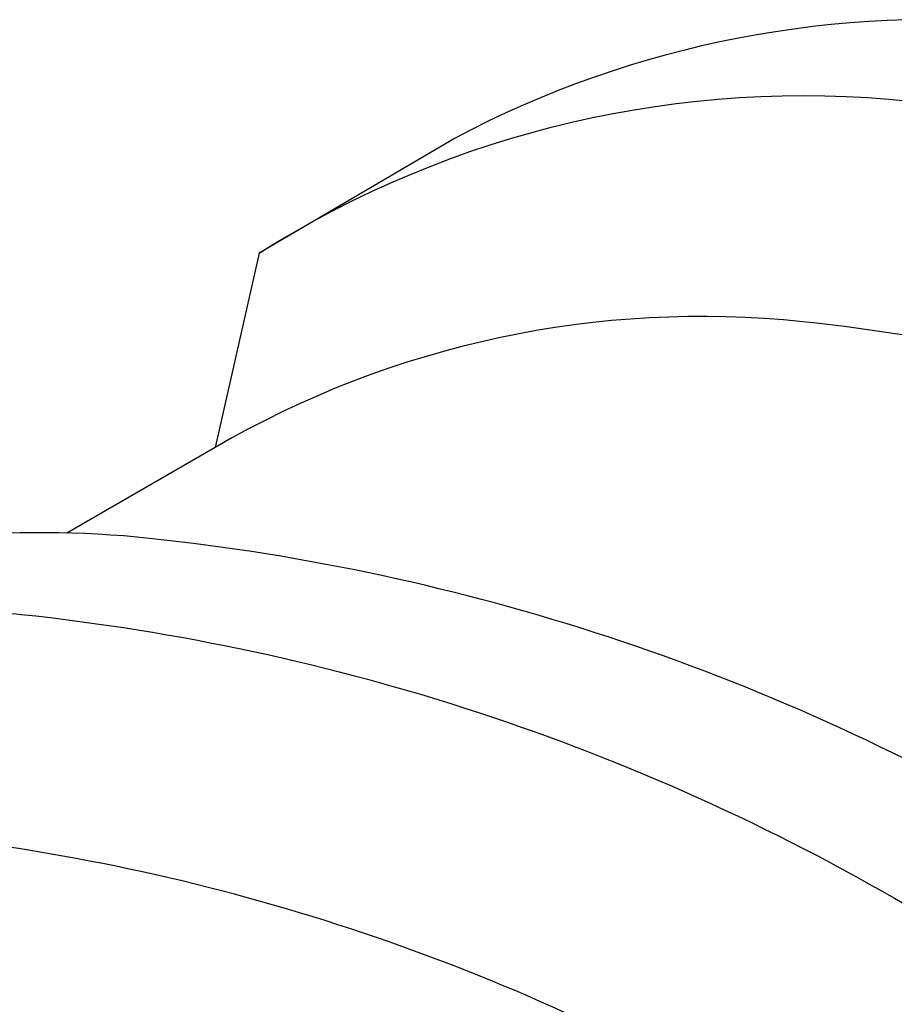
# Model space of a CAD drawing. Extents: x -19547 to -11561, y 2096 to 5601.
# Tile 53 of 168: x -18639 to -18607, y 3210 to 3246. Entities that reach past the tile are written whole.
import ezdxf

# ---------------------------------------------------------------- set-up
doc = ezdxf.new("R2010")
doc.units = 0
doc.header["$MEASUREMENT"] = 0
doc.layers.add('TANK', color=2, linetype='CONTINUOUS')

msp = doc.modelspace()

# ---------------------------------------------------------------- linework, layer by layer
at = {"layer": 'TANK', "elevation": 0}
for points in [[(-18494.532, 3071.429, 0.085407), (-18490.163, 3098.591, 0.071312), (-18495.746, 3134.726, 0.019282), (-18500.716, 3149.039, 0.038312), (-18513.78, 3176.127, 0.044515), (-18533.883, 3204.675, 0.013151), (-18540.776, 3212.378, 0.071312), (-18569.386, 3235.145, 0.106395), (-18601.813, 3245.811, 0.149431), (-18623.175, 3241.683), (-18630.348, 3237.468), (-18631.959, 3230.354)], [(-18630.348, 3237.468, -0.16913), (-18606.513, 3243.031, -0.106395), (-18574.086, 3232.365, -0.071312), (-18545.476, 3209.598, -0.016688), (-18536.838, 3199.732, -0.040957), (-18518.481, 3173.347, -0.038238), (-18505.438, 3146.313, -0.019356), (-18500.446, 3131.945, -0.071312), (-18494.863, 3095.811, -0.085141), (-18499.205, 3068.73, -0.085141)], [(-18511.295, 3061.747, 0.010321), (-18510.676, 3063.086, 0.106395), (-18504.188, 3094.916, 0.071312), (-18509.501, 3129.302, 0.017305), (-18513.698, 3141.544, 0.040291), (-18526.663, 3168.7, 0.057637), (-18552.365, 3203.141, 0.071312), (-18579.591, 3224.806, 0.106395), (-18610.449, 3234.956, 0.159299), (-18631.959, 3230.354), (-18637.386, 3227.221)], [(-18527.076, 3052.631, 0.085441), (-18522.703, 3079.804, 0.071312), (-18528.286, 3115.938, 0.019282), (-18533.257, 3130.252, 0.038312), (-18546.321, 3157.34, 0.044515), (-18566.424, 3185.888, 0.013151), (-18573.317, 3193.591, 0.071312), (-18601.927, 3216.358, 0.106395), (-18634.353, 3227.024, 0.051098), (-18641.94, 3227.052, 0.051098)], [(-18641.94, 3224.437, -0.019436), (-18639.054, 3224.243, -0.106395), (-18606.627, 3213.577, -0.071312), (-18578.017, 3190.81, -0.016688), (-18569.378, 3180.945, -0.040957), (-18551.022, 3154.559, -0.038238), (-18537.979, 3127.526, -0.019356), (-18532.987, 3113.158, -0.071312), (-18527.404, 3077.024, -0.085174), (-18531.749, 3049.932)], [(-18549.697, 3034.375, 0.083466), (-18543.217, 3044.299, 0.106395), (-18536.729, 3076.129, 0.071312), (-18542.042, 3110.515, 0.017305), (-18546.239, 3122.757, 0.040291), (-18559.204, 3149.913, 0.057637), (-18584.906, 3184.353, 0.071312), (-18612.132, 3206.018, 0.102937), (-18641.94, 3216.05, 0.102937)]]:
    msp.add_lwpolyline(points, format="xyb", dxfattribs=at)

doc.saveas('drawing.dxf')
